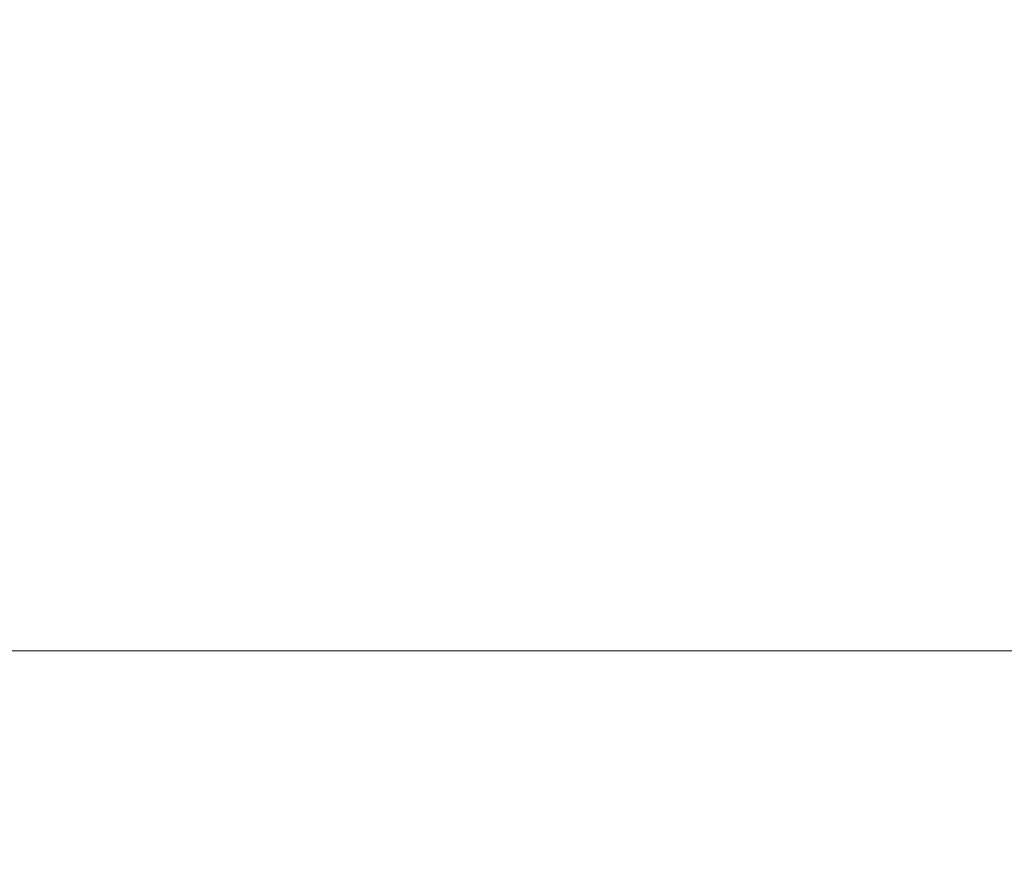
# Model space of a CAD drawing. Header units: millimetres. Extents: x 11 to 55443, y -2 to 19464.
# Tile 117 of 135: x 41701 to 41792, y 10834 to 10912. Entities that reach past the tile are written whole.
import ezdxf

# ---------------------------------------------------------------- set-up
doc = ezdxf.new("R2010")
doc.units = ezdxf.units.MM
doc.header["$MEASUREMENT"] = 0
doc.linetypes.add('Wipeout_Contour', pattern=[1000, 0, -1000])
doc.layers.add('Nowe_A__SCIANY', color=7, linetype='Continuous')
doc.layers.add('Nowe_Drzwi Archicad', color=7, linetype='Continuous')
doc.layers.add('Nowe_A__SCIANY_Nr_pióra__87', color=7, linetype='Continuous', lineweight=13)

# ---------------------------------------------------------------- blocks, each defined once
blk = doc.blocks.new('ElemPrzekroju_6_1', base_point=(7287.149, 10853.983))
at = {"color": 254, "linetype": 'Wipeout_Contour', "lineweight": 0, "ltscale": 340423.458735}
blk.add_wipeout([(38888.99, 10969.983), (38888.99, 10853.983), (42069.855, 10853.983), (42069.855, 10969.983), (41918.99, 10969.983), (41918.99, 10923.983), (41618.99, 10923.983), (41618.99, 10969.983)], dxfattribs=at).dxf.layer = 'Nowe_Drzwi Archicad'
blk = doc.blocks.new('ElemPrzekroju_34_1', base_point=(7287.149, 10853.983))
at = {"color": 254, "linetype": 'Wipeout_Contour', "lineweight": 0, "ltscale": 167501.893973}
blk.add_wipeout([(38819.855, 10853.983), (38819.855, 10833.983), (42069.855, 10833.983), (42069.855, 10853.983)], dxfattribs=at).dxf.layer = 'Nowe_A__SCIANY'
at = {"layer": 'Nowe_A__SCIANY_Nr_pióra__87', "color": 7, "linetype": 'Continuous', "lineweight": 13}
blk.add_line((42069.855, 10853.983), (38819.855, 10853.983), dxfattribs=at)

msp = doc.modelspace()

# ---------------------------------------------------------------- block references
at = {"layer": 'Nowe_Drzwi Archicad', "lineweight": 0}
msp.add_blockref('ElemPrzekroju_6_1', (7287.149, 10853.983), dxfattribs=at)

# ---------------------------------------------------------------- next in the draw order: block references
at = {"layer": 'Nowe_A__SCIANY', "lineweight": 0}
msp.add_blockref('ElemPrzekroju_34_1', (7287.149, 10853.983), dxfattribs=at)

doc.saveas('drawing.dxf')
